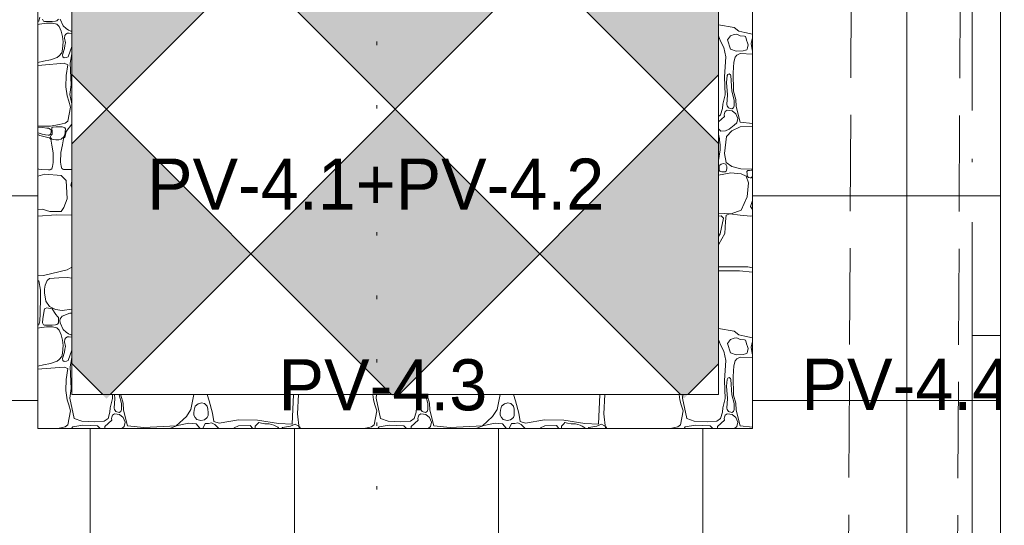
# Paper-space layout 'SA-902 Ruumi 103 siseviimistlused' of a CAD drawing. Header units: millimetres. Extents: x 15 to 415, y 5 to 292.
# Tile 49 of 71: x 215 to 244, y 98 to 112. Entities that reach past the tile are written whole.
import ezdxf
from ezdxf.xclip import XClip

# ---------------------------------------------------------------- set-up
doc = ezdxf.new("R2010")
doc.units = ezdxf.units.MM
doc.header["$MEASUREMENT"] = 0
doc.header["$XCLIPFRAME"] = 2
for name, pattern in [('Dense Dotted', [1.763889, 0, -1.763889]), ('Dot & Dashed', [6.702778, 3.527778, -1.763889, 0, -1.411111]), ('Hidden Line', [3.912222, 2.822222, -1.09])]:
    doc.linetypes.add(name, pattern=pattern)
for name, color, linetype in [('AR - Lõikejoon plaanis', 7, 'Continuous'), ('AR - Mööbel', 7, 'Continuous'), ('AR - Seinad SS.ol', 7, 'Continuous'), ('AR - Teljed', 7, 'Continuous'), ('SA - põrandaviimistlus', 7, 'Continuous'), ('SA - tähistused - põrandaviimistlus', 7, 'Continuous')]:
    doc.layers.add(name, color=color, linetype=linetype)
doc.styles.add('GENERATED_STYLE_3', font='txt')

# ---------------------------------------------------------------- blocks, each defined once
blk = doc.blocks.new('*X3')
at = {"layer": 'SA - põrandaviimistlus', "color": 254, "linetype": 'Continuous', "lineweight": 13}
for p, q in [((215.914, 112.406), (215.943, 112.411)), ((215.967, 112.326), (215.914, 112.314)), ((215.943, 112.411), (215.972, 112.531)), ((216.171, 112.354), (215.967, 112.326)), ((216.057, 112.474), (216.073, 112.432)), ((216.073, 112.432), (216.083, 112.408)), ((216.083, 112.408), (216.112, 112.403)), ((216.112, 112.403), (216.338, 112.403)), ((216.342, 112.351), (216.171, 112.354)), ((216.338, 112.403), (216.432, 112.411)), ((216.474, 112.322), (216.342, 112.351)), ((216.432, 112.411), (216.475, 112.421)), ((216.545, 112.254), (216.474, 112.322)), ((216.475, 112.421), (216.507, 112.445)), ((216.507, 112.445), (216.519, 112.465)), ((216.604, 112.117), (216.545, 112.254)), ((216.573, 112.467), (216.656, 112.275)), ((216.656, 112.275), (216.744, 112.199)), ((235.914, 112.305), (236.374, 112.227)), ((216.637, 111.957), (216.604, 112.117)), ((216.708, 111.99), (216.702, 111.913)), ((216.739, 112.033), (216.708, 111.99)), ((216.792, 112.055), (216.739, 112.033)), ((216.744, 112.199), (216.813, 112.145)), ((216.84, 112.061), (216.792, 112.055)), ((216.813, 112.145), (216.881, 112.12)), ((216.915, 112.053), (216.84, 112.061)), ((216.881, 112.12), (216.915, 112.117)), ((235.978, 111.822), (235.914, 111.98)), ((236.268, 111.983), (236.176, 111.866)), ((236.374, 112.019), (236.268, 111.983)), ((236.374, 112.227), (236.512, 112.118)), ((236.454, 112.025), (236.374, 112.019)), ((236.471, 112.017), (236.454, 112.025)), ((236.55, 111.983), (236.471, 112.017)), ((236.512, 112.118), (236.69, 112.076)), ((236.68, 111.968), (236.55, 111.983)), ((236.704, 111.956), (236.68, 111.968)), ((236.69, 112.076), (236.91, 112.026)), ((236.91, 112.026), (236.914, 112.026)), ((216.656, 111.805), (216.637, 111.957)), ((216.64, 111.584), (216.656, 111.805)), ((216.713, 111.699), (216.697, 111.613)), ((216.702, 111.913), (216.725, 111.773)), ((216.725, 111.773), (216.713, 111.699)), ((236.07, 111.636), (235.978, 111.822)), ((236.176, 111.866), (236.268, 111.589)), ((236.727, 111.901), (236.704, 111.956)), ((236.736, 111.854), (236.727, 111.901)), ((236.767, 111.773), (236.736, 111.854)), ((236.783, 111.713), (236.767, 111.773)), ((236.77, 111.629), (236.783, 111.713)), ((236.907, 111.889), (236.875, 111.757)), ((236.875, 111.757), (236.907, 111.567)), ((236.914, 111.892), (236.907, 111.889)), ((216.479, 111.342), (216.545, 111.389)), ((216.545, 111.389), (216.625, 111.479)), ((216.625, 111.479), (216.64, 111.584)), ((216.697, 111.613), (216.636, 111.425)), ((216.636, 111.425), (216.65, 111.361)), ((216.804, 111.364), (216.915, 111.669)), ((216.915, 111.45), (216.866, 111.178)), ((236.127, 111.364), (236.07, 111.636)), ((236.268, 111.589), (236.436, 111.532)), ((236.456, 111.413), (236.404, 111.354)), ((236.436, 111.532), (236.639, 111.544)), ((236.555, 111.458), (236.456, 111.413)), ((236.914, 111.438), (236.555, 111.458)), ((236.639, 111.544), (236.711, 111.557)), ((236.711, 111.557), (236.746, 111.57)), ((236.746, 111.57), (236.756, 111.589)), ((236.756, 111.589), (236.77, 111.629)), ((236.907, 111.567), (236.914, 111.564)), ((215.914, 111.193), (216.078, 111.234)), ((216.037, 111.116), (215.914, 111.112)), ((216.689, 111.173), (216.037, 111.116)), ((216.078, 111.234), (216.284, 111.279)), ((216.284, 111.279), (216.479, 111.342)), ((216.65, 111.361), (216.693, 111.338)), ((216.798, 111.132), (216.689, 111.173)), ((216.693, 111.338), (216.754, 111.341)), ((216.747, 110.811), (216.798, 111.132)), ((216.754, 111.341), (216.804, 111.364)), ((216.866, 111.178), (216.891, 110.546)), ((236.09, 110.772), (236.127, 111.364)), ((236.362, 111.205), (236.345, 110.893)), ((236.404, 111.354), (236.362, 111.205)), ((216.742, 110.486), (216.747, 110.811)), ((236.172, 110.811), (236.153, 110.61)), ((236.19, 110.846), (236.172, 110.811)), ((236.23, 110.861), (236.19, 110.846)), ((236.267, 110.835), (236.23, 110.861)), ((236.278, 110.811), (236.267, 110.835)), ((236.31, 110.357), (236.278, 110.811)), ((236.345, 110.893), (236.357, 110.351)), ((216.891, 110.546), (216.856, 110.261)), ((236.109, 110.247), (236.09, 110.772)), ((236.153, 110.61), (236.181, 110.244)), ((216.78, 110.214), (216.742, 110.486)), ((216.856, 110.261), (216.915, 109.981)), ((236.043, 109.977), (236.109, 110.247)), ((236.181, 110.244), (236.159, 109.968)), ((236.378, 110.096), (236.31, 110.357)), ((236.357, 110.351), (236.424, 110.113)), ((216.822, 110.062), (216.78, 110.214)), ((216.875, 109.882), (216.822, 110.062)), ((236.03, 109.848), (236.043, 109.977)), ((236.159, 109.968), (236.172, 109.922)), ((236.376, 109.922), (236.378, 110.096)), ((236.424, 110.113), (236.436, 109.907)), ((216.798, 109.479), (216.875, 109.882)), ((235.914, 109.617), (235.978, 109.662)), ((235.978, 109.662), (236.03, 109.848)), ((236.093, 109.701), (236.079, 109.659)), ((236.079, 109.659), (236.093, 109.61)), ((236.111, 109.755), (236.093, 109.701)), ((236.172, 109.795), (236.111, 109.755)), ((236.172, 109.922), (236.209, 109.871)), ((236.246, 109.786), (236.172, 109.795)), ((236.209, 109.871), (236.308, 109.84)), ((236.316, 109.775), (236.246, 109.786)), ((236.308, 109.84), (236.359, 109.866)), ((236.426, 109.692), (236.316, 109.775)), ((236.359, 109.866), (236.376, 109.922)), ((236.48, 109.552), (236.426, 109.692)), ((236.436, 109.907), (236.555, 109.444)), ((216.29, 109.325), (216.54, 109.375)), ((216.54, 109.375), (216.722, 109.419)), ((216.722, 109.419), (216.798, 109.479)), ((216.751, 109.17), (216.915, 109.384)), ((236.093, 109.61), (235.914, 109.451)), ((236.372, 109.353), (236.451, 109.431)), ((236.451, 109.431), (236.48, 109.552)), ((236.555, 109.444), (236.914, 109.407)), ((215.914, 109.325), (216.29, 109.325)), ((216.055, 109.285), (215.914, 109.284)), ((215.914, 109.132), (215.95, 109.121)), ((215.979, 109.058), (215.914, 109.08)), ((215.95, 109.121), (216.041, 109.097)), ((216.041, 109.097), (216.098, 109.087)), ((216.182, 109.273), (216.055, 109.285)), ((216.098, 109.087), (216.143, 109.072)), ((216.143, 109.072), (216.218, 109.065)), ((216.233, 109.265), (216.182, 109.273)), ((216.278, 109.243), (216.233, 109.265)), ((216.253, 109.068), (216.278, 109.08)), ((216.297, 109.226), (216.278, 109.243)), ((216.278, 109.08), (216.291, 109.096)), ((216.291, 109.096), (216.296, 109.119)), ((216.296, 109.119), (216.303, 109.153)), ((216.308, 109.204), (216.297, 109.226)), ((216.303, 109.153), (216.305, 109.179)), ((216.332, 109.097), (216.303, 109.062)), ((216.305, 109.179), (216.308, 109.204)), ((216.329, 109.285), (216.327, 109.247)), ((216.327, 109.247), (216.338, 109.186)), ((216.348, 109.303), (216.329, 109.285)), ((216.338, 109.186), (216.332, 109.097)), ((216.37, 109.3), (216.348, 109.303)), ((216.45, 109.306), (216.37, 109.3)), ((216.561, 109.311), (216.45, 109.306)), ((216.634, 109.304), (216.561, 109.311)), ((216.689, 109.285), (216.634, 109.304)), ((216.713, 109.282), (216.689, 109.285)), ((216.705, 109.065), (216.721, 109.165)), ((216.725, 109.255), (216.713, 109.282)), ((216.713, 108.991), (216.751, 109.17)), ((216.721, 109.165), (216.725, 109.255)), ((235.914, 109.25), (235.922, 109.238)), ((235.914, 109.09), (235.945, 108.96)), ((235.922, 109.238), (235.982, 109.181)), ((235.982, 109.181), (236.119, 109.191)), ((236.119, 109.191), (236.225, 109.24)), ((236.303, 109.191), (236.152, 109.021)), ((236.225, 109.24), (236.372, 109.353)), ((236.555, 109.308), (236.303, 109.191)), ((236.914, 109.327), (236.555, 109.308)), ((216.089, 109.024), (215.979, 109.058)), ((216.208, 108.993), (216.089, 109.024)), ((216.259, 108.983), (216.208, 108.993)), ((216.218, 109.065), (216.253, 109.068)), ((216.298, 108.95), (216.259, 108.983)), ((216.303, 109.062), (216.287, 109.023)), ((216.287, 109.023), (216.295, 108.98)), ((216.295, 108.98), (216.329, 108.95)), ((216.329, 108.766), (216.298, 108.95)), ((216.329, 108.95), (216.374, 108.937)), ((216.374, 108.937), (216.444, 108.93)), ((216.444, 108.93), (216.536, 108.932)), ((216.536, 108.932), (216.597, 108.95)), ((216.597, 108.95), (216.681, 109.016)), ((216.637, 108.777), (216.673, 108.96)), ((216.673, 108.96), (216.684, 108.988)), ((216.681, 109.016), (216.705, 109.065)), ((216.684, 108.988), (216.713, 108.991)), ((235.945, 108.96), (235.94, 108.922)), ((235.94, 108.922), (235.964, 108.781)), ((235.964, 108.781), (235.966, 108.633)), ((236.152, 109.021), (236.092, 108.528)), ((216.369, 108.545), (216.329, 108.766)), ((216.369, 108.257), (216.369, 108.545)), ((216.583, 108.268), (216.591, 108.557)), ((216.591, 108.557), (216.637, 108.777)), ((235.966, 108.633), (235.92, 108.324)), ((236.092, 108.528), (236.144, 108.263)), ((216.348, 108.14), (216.369, 108.257)), ((216.601, 108.151), (216.583, 108.268)), ((235.92, 108.324), (235.914, 108.302)), ((235.998, 108.217), (235.958, 108.181)), ((236.064, 108.232), (235.998, 108.217)), ((236.131, 108.216), (236.064, 108.232)), ((236.144, 108.181), (236.131, 108.216)), ((236.144, 108.263), (236.303, 108.141)), ((215.914, 108.072), (215.949, 108.068)), ((216.126, 107.916), (215.914, 107.857)), ((215.949, 108.068), (216.028, 108.053)), ((216.028, 108.053), (216.227, 108.05)), ((216.601, 107.881), (216.126, 107.916)), ((216.227, 108.05), (216.278, 108.044)), ((216.278, 108.044), (216.298, 108.057)), ((216.298, 108.057), (216.324, 108.077)), ((216.324, 108.077), (216.348, 108.14)), ((216.624, 108.088), (216.601, 108.151)), ((216.648, 108.067), (216.624, 108.088)), ((216.668, 108.053), (216.648, 108.067)), ((216.719, 108.058), (216.668, 108.053)), ((216.915, 108.056), (216.719, 108.058)), ((235.914, 107.888), (236.278, 107.963)), ((235.935, 108.14), (235.931, 108.076)), ((235.931, 108.076), (235.939, 108.027)), ((235.958, 108.181), (235.935, 108.14)), ((235.939, 108.027), (235.958, 108.005)), ((235.958, 108.005), (236.011, 107.987)), ((236.011, 107.987), (236.074, 107.986)), ((236.074, 107.986), (236.115, 107.99)), ((236.115, 107.99), (236.144, 108.005)), ((236.159, 108.143), (236.144, 108.181)), ((236.144, 108.005), (236.154, 108.038)), ((236.154, 108.038), (236.162, 108.09)), ((236.162, 108.09), (236.159, 108.143)), ((236.278, 107.963), (236.582, 107.926)), ((236.303, 108.141), (236.573, 108.077)), ((236.573, 108.077), (236.914, 108.067)), ((236.582, 107.926), (236.729, 107.859)), ((236.774, 108.027), (236.751, 107.993)), ((236.751, 107.993), (236.753, 107.926)), ((236.753, 107.926), (236.759, 107.874)), ((236.827, 108.023), (236.774, 108.027)), ((236.878, 108.034), (236.827, 108.023)), ((236.914, 108.032), (236.878, 108.034)), ((216.75, 107.733), (216.601, 107.881)), ((216.782, 107.2), (216.75, 107.733)), ((216.883, 107.599), (216.915, 107.713)), ((236.729, 107.859), (236.793, 107.668)), ((236.759, 107.874), (236.774, 107.837)), ((236.793, 107.668), (236.761, 107.252)), ((236.774, 107.837), (236.8, 107.818)), ((236.8, 107.818), (236.842, 107.809)), ((236.842, 107.809), (236.879, 107.815)), ((236.879, 107.815), (236.901, 107.837)), ((236.901, 107.837), (236.914, 107.865)), ((216.915, 107.522), (216.883, 107.599)), ((216.68, 106.945), (216.782, 107.2)), ((236.761, 107.252), (236.582, 106.858)), ((236.914, 107.143), (236.855, 106.975)), ((215.914, 106.882), (216.041, 106.893)), ((216.041, 106.893), (216.272, 106.819)), ((216.272, 106.819), (216.601, 106.826)), ((216.601, 106.826), (216.68, 106.945)), ((236.283, 106.759), (235.914, 106.774)), ((236.582, 106.858), (236.283, 106.759)), ((236.855, 106.975), (236.914, 106.885)), ((215.914, 106.684), (216.45, 106.727)), ((216.45, 106.727), (216.915, 106.713)), ((235.916, 106.69), (235.914, 106.689)), ((235.991, 106.7), (235.916, 106.69)), ((235.963, 106.17), (236.061, 106.626)), ((236.061, 106.626), (235.991, 106.7)), ((236.117, 106.531), (236.102, 106.18)), ((236.144, 106.712), (236.117, 106.531)), ((236.248, 106.752), (236.144, 106.712)), ((236.55, 106.712), (236.248, 106.752)), ((236.867, 106.682), (236.55, 106.712)), ((236.914, 106.697), (236.867, 106.682)), ((236.102, 106.18), (235.921, 105.863)), ((235.914, 106.09), (235.963, 106.17)), ((235.921, 105.863), (235.914, 105.854)), ((216.779, 105.11), (216.081, 104.947)), ((216.915, 105.185), (216.779, 105.11)), ((235.914, 105.197), (236.776, 105.199)), ((235.956, 105.082), (235.914, 105.081)), ((236.528, 105.085), (235.956, 105.082)), ((236.914, 105.042), (236.528, 105.085)), ((236.776, 105.199), (236.914, 105.172)), ((216.081, 104.947), (215.914, 104.955)), ((215.943, 104.785), (215.914, 104.797)), ((215.996, 104.518), (215.943, 104.785)), ((216.186, 104.798), (216.131, 104.662)), ((216.261, 104.857), (216.186, 104.798)), ((216.53, 104.874), (216.261, 104.857)), ((216.783, 104.883), (216.53, 104.874)), ((216.915, 104.871), (216.783, 104.883)), ((215.994, 104.32), (215.996, 104.518)), ((216.131, 104.662), (216.11, 104.541)), ((216.11, 104.541), (216.112, 104.439)), ((215.986, 103.818), (215.994, 104.32)), ((216.112, 104.439), (216.153, 104.188)), ((216.153, 104.188), (216.261, 104.037)), ((216.112, 103.965), (216.059, 103.682)), ((216.131, 103.978), (216.112, 103.965)), ((216.182, 103.992), (216.131, 103.978)), ((216.338, 103.965), (216.182, 103.992)), ((216.261, 104.037), (216.43, 103.951)), ((216.445, 103.805), (216.338, 103.965)), ((216.43, 103.951), (216.634, 103.918)), ((216.634, 103.918), (216.915, 103.952)), ((215.943, 103.497), (215.972, 103.618)), ((215.972, 103.618), (215.986, 103.818)), ((216.059, 103.682), (216.057, 103.56)), ((216.491, 103.741), (216.445, 103.805)), ((216.518, 103.709), (216.491, 103.741)), ((216.527, 103.649), (216.518, 103.709)), ((216.519, 103.551), (216.527, 103.649)), ((216.575, 103.674), (216.563, 103.62)), ((216.563, 103.62), (216.573, 103.553)), ((216.628, 103.755), (216.575, 103.674)), ((216.859, 103.839), (216.628, 103.755)), ((216.915, 103.842), (216.859, 103.839)), ((215.914, 103.492), (215.943, 103.497)), ((215.967, 103.412), (215.914, 103.4)), ((216.171, 103.44), (215.967, 103.412)), ((216.057, 103.56), (216.073, 103.518)), ((216.073, 103.518), (216.083, 103.494)), ((216.083, 103.494), (216.112, 103.489)), ((216.112, 103.489), (216.338, 103.489)), ((216.342, 103.437), (216.171, 103.44)), ((216.338, 103.489), (216.432, 103.497)), ((216.474, 103.408), (216.342, 103.437)), ((216.432, 103.497), (216.475, 103.507)), ((216.545, 103.34), (216.474, 103.408)), ((216.475, 103.507), (216.507, 103.531)), ((216.507, 103.531), (216.519, 103.551)), ((216.604, 103.203), (216.545, 103.34)), ((216.573, 103.553), (216.656, 103.361)), ((216.656, 103.361), (216.744, 103.285)), ((216.744, 103.285), (216.813, 103.231)), ((235.914, 103.391), (236.374, 103.313)), ((236.374, 103.313), (236.512, 103.204)), ((216.637, 103.043), (216.604, 103.203)), ((216.656, 102.891), (216.637, 103.043)), ((216.708, 103.076), (216.702, 102.999)), ((216.702, 102.999), (216.725, 102.859)), ((216.739, 103.119), (216.708, 103.076)), ((216.792, 103.141), (216.739, 103.119)), ((216.84, 103.147), (216.792, 103.141)), ((216.813, 103.231), (216.881, 103.206)), ((216.915, 103.139), (216.84, 103.147)), ((216.881, 103.206), (216.915, 103.203)), ((235.978, 102.908), (235.914, 103.066)), ((236.268, 103.069), (236.176, 102.952)), ((236.374, 103.105), (236.268, 103.069)), ((236.454, 103.111), (236.374, 103.105)), ((236.471, 103.103), (236.454, 103.111)), ((236.55, 103.069), (236.471, 103.103)), ((236.512, 103.204), (236.69, 103.162)), ((236.68, 103.054), (236.55, 103.069)), ((236.704, 103.042), (236.68, 103.054)), ((236.69, 103.162), (236.91, 103.112)), ((236.727, 102.987), (236.704, 103.042)), ((236.91, 103.112), (236.914, 103.112)), ((216.64, 102.67), (216.656, 102.891)), ((216.713, 102.785), (216.697, 102.699)), ((216.725, 102.859), (216.713, 102.785)), ((216.804, 102.45), (216.915, 102.755)), ((236.07, 102.722), (235.978, 102.908)), ((236.127, 102.45), (236.07, 102.722)), ((236.176, 102.952), (236.268, 102.675)), ((236.736, 102.94), (236.727, 102.987)), ((236.767, 102.859), (236.736, 102.94)), ((236.756, 102.675), (236.77, 102.715)), ((236.783, 102.799), (236.767, 102.859)), ((236.77, 102.715), (236.783, 102.799)), ((236.907, 102.975), (236.875, 102.843)), ((236.875, 102.843), (236.907, 102.653)), ((236.914, 102.979), (236.907, 102.975)), ((216.284, 102.365), (216.479, 102.428)), ((216.479, 102.428), (216.545, 102.475)), ((216.545, 102.475), (216.625, 102.565)), ((216.625, 102.565), (216.64, 102.67)), ((216.697, 102.699), (216.636, 102.511)), ((216.636, 102.511), (216.65, 102.447)), ((216.65, 102.447), (216.693, 102.424)), ((216.693, 102.424), (216.754, 102.427)), ((216.754, 102.427), (216.804, 102.45)), ((216.915, 102.536), (216.866, 102.264)), ((236.09, 101.858), (236.127, 102.45)), ((236.268, 102.675), (236.436, 102.618)), ((236.404, 102.44), (236.362, 102.291)), ((236.456, 102.499), (236.404, 102.44)), ((236.436, 102.618), (236.639, 102.63)), ((236.555, 102.544), (236.456, 102.499)), ((236.914, 102.524), (236.555, 102.544)), ((236.639, 102.63), (236.711, 102.643)), ((236.711, 102.643), (236.746, 102.656)), ((236.746, 102.656), (236.756, 102.675)), ((236.907, 102.653), (236.914, 102.65)), ((215.914, 102.279), (216.078, 102.32)), ((216.037, 102.202), (215.914, 102.198)), ((216.689, 102.259), (216.037, 102.202)), ((216.078, 102.32), (216.284, 102.365)), ((216.798, 102.218), (216.689, 102.259)), ((216.747, 101.897), (216.798, 102.218)), ((216.866, 102.264), (216.891, 101.632)), ((236.362, 102.291), (236.345, 101.979)), ((216.742, 101.572), (216.747, 101.897)), ((236.109, 101.333), (236.09, 101.858)), ((236.172, 101.897), (236.153, 101.696)), ((236.19, 101.932), (236.172, 101.897)), ((236.23, 101.947), (236.19, 101.932)), ((236.267, 101.921), (236.23, 101.947)), ((236.278, 101.897), (236.267, 101.921)), ((236.31, 101.443), (236.278, 101.897)), ((236.345, 101.979), (236.357, 101.437)), ((216.78, 101.3), (216.742, 101.572)), ((216.891, 101.632), (216.856, 101.347)), ((236.153, 101.696), (236.181, 101.331)), ((216.822, 101.148), (216.78, 101.3)), ((216.856, 101.347), (216.982, 100.748)), ((218.043, 101.063), (218.109, 101.333)), ((218.109, 101.333), (218.105, 101.453)), ((218.181, 101.331), (218.159, 101.055)), ((218.171, 101.453), (218.181, 101.331)), ((218.31, 101.443), (218.309, 101.453)), ((218.378, 101.183), (218.31, 101.443)), ((218.357, 101.453), (218.357, 101.437)), ((218.357, 101.437), (218.424, 101.199)), ((220.413, 101.008), (220.501, 101.453)), ((220.894, 101.453), (220.948, 101.263)), ((220.948, 101.263), (221.052, 100.907)), ((223.39, 100.58), (223.424, 101.453)), ((223.572, 101.453), (223.545, 100.888)), ((225.78, 101.3), (225.759, 101.453)), ((225.822, 101.148), (225.78, 101.3)), ((225.869, 101.453), (225.856, 101.347)), ((225.856, 101.347), (225.982, 100.748)), ((227.043, 101.063), (227.109, 101.333)), ((227.109, 101.333), (227.105, 101.453)), ((227.181, 101.331), (227.159, 101.055)), ((227.171, 101.453), (227.181, 101.331)), ((227.31, 101.443), (227.309, 101.453)), ((227.378, 101.183), (227.31, 101.443)), ((227.357, 101.453), (227.357, 101.437)), ((227.357, 101.437), (227.424, 101.199)), ((229.413, 101.008), (229.501, 101.453)), ((229.894, 101.453), (229.948, 101.263)), ((229.948, 101.263), (230.052, 100.907)), ((232.39, 100.58), (232.424, 101.453)), ((232.572, 101.453), (232.545, 100.888)), ((234.78, 101.3), (234.759, 101.453)), ((234.822, 101.148), (234.78, 101.3)), ((234.869, 101.453), (234.856, 101.347)), ((234.856, 101.347), (234.982, 100.748)), ((236.043, 101.063), (236.109, 101.333)), ((236.181, 101.331), (236.159, 101.055)), ((236.378, 101.183), (236.31, 101.443)), ((236.357, 101.437), (236.424, 101.199)), ((216.798, 100.565), (216.875, 100.968)), ((216.875, 100.968), (216.822, 101.148)), ((218.03, 100.934), (218.043, 101.063)), ((218.159, 101.055), (218.172, 101.008)), ((218.172, 101.008), (218.209, 100.957)), ((218.359, 100.952), (218.376, 101.008)), ((218.376, 101.008), (218.378, 101.183)), ((218.424, 101.199), (218.436, 100.993)), ((218.436, 100.993), (218.555, 100.53)), ((220.279, 100.808), (220.413, 101.008)), ((220.51, 100.99), (220.498, 100.917)), ((220.538, 101.107), (220.51, 100.99)), ((220.626, 101.178), (220.538, 101.107)), ((220.728, 101.207), (220.626, 101.178)), ((220.81, 101.183), (220.728, 101.207)), ((220.89, 101.107), (220.81, 101.183)), ((220.913, 101.021), (220.89, 101.107)), ((220.916, 100.927), (220.913, 101.021)), ((225.798, 100.565), (225.875, 100.968)), ((225.875, 100.968), (225.822, 101.148)), ((227.03, 100.934), (227.043, 101.063)), ((227.159, 101.055), (227.172, 101.008)), ((227.172, 101.008), (227.209, 100.957)), ((227.359, 100.952), (227.376, 101.008)), ((227.376, 101.008), (227.378, 101.183)), ((227.424, 101.199), (227.436, 100.993)), ((227.436, 100.993), (227.555, 100.53)), ((229.279, 100.808), (229.413, 101.008)), ((229.51, 100.99), (229.498, 100.917)), ((229.538, 101.107), (229.51, 100.99)), ((229.626, 101.178), (229.538, 101.107)), ((229.728, 101.207), (229.626, 101.178)), ((229.81, 101.183), (229.728, 101.207)), ((229.89, 101.107), (229.81, 101.183)), ((229.913, 101.021), (229.89, 101.107)), ((229.916, 100.927), (229.913, 101.021)), ((234.798, 100.565), (234.875, 100.968)), ((234.875, 100.968), (234.822, 101.148)), ((236.03, 100.934), (236.043, 101.063)), ((236.159, 101.055), (236.172, 101.008)), ((236.172, 101.008), (236.209, 100.957)), ((236.359, 100.952), (236.376, 101.008)), ((236.376, 101.008), (236.378, 101.183)), ((236.424, 101.199), (236.436, 100.993)), ((236.436, 100.993), (236.555, 100.53)), ((216.982, 100.748), (217.205, 100.671)), ((217.869, 100.671), (217.978, 100.748)), ((218.093, 100.696), (217.885, 100.512)), ((217.978, 100.748), (218.03, 100.934)), ((218.093, 100.787), (218.079, 100.745)), ((218.079, 100.745), (218.093, 100.696)), ((218.111, 100.842), (218.093, 100.787)), ((218.172, 100.881), (218.111, 100.842)), ((218.246, 100.872), (218.172, 100.881)), ((218.209, 100.957), (218.308, 100.926)), ((218.316, 100.861), (218.246, 100.872)), ((218.308, 100.926), (218.359, 100.952)), ((218.426, 100.778), (218.316, 100.861)), ((218.48, 100.638), (218.426, 100.778)), ((219.983, 100.53), (220.279, 100.808)), ((220.498, 100.917), (220.497, 100.843)), ((220.497, 100.843), (220.538, 100.775)), ((220.538, 100.775), (220.59, 100.719)), ((220.59, 100.719), (220.702, 100.692)), ((220.702, 100.692), (220.808, 100.712)), ((220.808, 100.712), (220.89, 100.775)), ((220.89, 100.775), (220.916, 100.837)), ((220.916, 100.837), (220.916, 100.927)), ((221.052, 100.907), (221.087, 100.661)), ((221.243, 100.609), (221.807, 100.713)), ((221.807, 100.713), (222.37, 100.694)), ((222.37, 100.694), (222.991, 100.599)), ((223.545, 100.888), (223.598, 100.452)), ((225.982, 100.748), (226.205, 100.671)), ((226.869, 100.671), (226.978, 100.748)), ((227.093, 100.696), (226.885, 100.512)), ((226.978, 100.748), (227.03, 100.934)), ((227.093, 100.787), (227.079, 100.745)), ((227.079, 100.745), (227.093, 100.696)), ((227.111, 100.842), (227.093, 100.787)), ((227.172, 100.881), (227.111, 100.842)), ((227.246, 100.872), (227.172, 100.881)), ((227.209, 100.957), (227.308, 100.926)), ((227.316, 100.861), (227.246, 100.872)), ((227.308, 100.926), (227.359, 100.952)), ((227.426, 100.778), (227.316, 100.861)), ((227.48, 100.638), (227.426, 100.778)), ((228.983, 100.53), (229.279, 100.808)), ((229.498, 100.917), (229.497, 100.843)), ((229.497, 100.843), (229.538, 100.775)), ((229.538, 100.775), (229.59, 100.719)), ((229.59, 100.719), (229.702, 100.692)), ((229.702, 100.692), (229.808, 100.712)), ((229.808, 100.712), (229.89, 100.775)), ((229.89, 100.775), (229.916, 100.837)), ((229.916, 100.837), (229.916, 100.927)), ((230.052, 100.907), (230.087, 100.661)), ((230.243, 100.609), (230.807, 100.713)), ((230.807, 100.713), (231.37, 100.694)), ((231.37, 100.694), (231.991, 100.599)), ((232.545, 100.888), (232.598, 100.452)), ((234.982, 100.748), (235.205, 100.671)), ((235.869, 100.671), (235.978, 100.748)), ((236.093, 100.696), (235.885, 100.512)), ((235.978, 100.748), (236.03, 100.934)), ((236.093, 100.787), (236.079, 100.745)), ((236.079, 100.745), (236.093, 100.696)), ((236.111, 100.842), (236.093, 100.787)), ((236.172, 100.881), (236.111, 100.842)), ((236.246, 100.872), (236.172, 100.881)), ((236.209, 100.957), (236.308, 100.926)), ((236.316, 100.861), (236.246, 100.872)), ((236.308, 100.926), (236.359, 100.952)), ((236.426, 100.778), (236.316, 100.861)), ((236.48, 100.638), (236.426, 100.778)), ((216.496, 100.452), (216.54, 100.461)), ((216.54, 100.461), (216.722, 100.505)), ((216.722, 100.505), (216.798, 100.565)), ((216.902, 100.452), (216.94, 100.503)), ((216.94, 100.503), (217.24, 100.55)), ((217.205, 100.671), (217.582, 100.649)), ((217.24, 100.55), (217.671, 100.53)), ((217.582, 100.649), (217.869, 100.671)), ((217.671, 100.53), (217.749, 100.452)), ((217.885, 100.512), (217.882, 100.452)), ((218.385, 100.452), (218.451, 100.517)), ((218.451, 100.517), (218.48, 100.638)), ((218.555, 100.53), (219.028, 100.481)), ((219.028, 100.481), (219.983, 100.53)), ((219.818, 100.461), (219.817, 100.452)), ((220.024, 100.543), (219.818, 100.461)), ((220.353, 100.612), (220.024, 100.543)), ((220.564, 100.595), (220.353, 100.612)), ((220.675, 100.466), (220.564, 100.595)), ((220.675, 100.452), (220.675, 100.466)), ((220.776, 100.478), (220.775, 100.452)), ((220.832, 100.602), (220.776, 100.478)), ((220.929, 100.599), (220.832, 100.602)), ((221.015, 100.621), (220.929, 100.599)), ((221.119, 100.57), (221.015, 100.621)), ((221.087, 100.661), (221.243, 100.609)), ((221.236, 100.452), (221.119, 100.57)), ((221.683, 100.473), (221.671, 100.452)), ((221.812, 100.528), (221.683, 100.473)), ((222.159, 100.543), (221.812, 100.528)), ((222.228, 100.452), (222.159, 100.543)), ((222.37, 100.592), (222.3, 100.521)), ((222.3, 100.521), (222.306, 100.452)), ((222.405, 100.626), (222.37, 100.592)), ((222.483, 100.608), (222.405, 100.626)), ((222.59, 100.59), (222.483, 100.608)), ((222.711, 100.592), (222.59, 100.59)), ((222.848, 100.556), (222.711, 100.592)), ((222.907, 100.523), (222.848, 100.556)), ((222.963, 100.496), (222.907, 100.523)), ((222.984, 100.473), (222.963, 100.496)), ((222.984, 100.452), (222.984, 100.473)), ((222.991, 100.599), (223.39, 100.58)), ((223.085, 100.452), (223.102, 100.487)), ((223.102, 100.487), (223.344, 100.523)), ((223.344, 100.523), (223.474, 100.577)), ((223.474, 100.577), (223.618, 100.505)), ((223.618, 100.505), (223.635, 100.452)), ((225.496, 100.452), (225.54, 100.461)), ((225.54, 100.461), (225.722, 100.505)), ((225.722, 100.505), (225.798, 100.565)), ((225.902, 100.452), (225.94, 100.503)), ((225.94, 100.503), (226.24, 100.55)), ((226.205, 100.671), (226.582, 100.649)), ((226.24, 100.55), (226.671, 100.53)), ((226.582, 100.649), (226.869, 100.671)), ((226.671, 100.53), (226.749, 100.452)), ((226.885, 100.512), (226.882, 100.452)), ((227.385, 100.452), (227.451, 100.517)), ((227.451, 100.517), (227.48, 100.638)), ((227.555, 100.53), (228.028, 100.481)), ((228.028, 100.481), (228.983, 100.53)), ((228.818, 100.461), (228.817, 100.452)), ((229.024, 100.543), (228.818, 100.461)), ((229.353, 100.612), (229.024, 100.543)), ((229.564, 100.595), (229.353, 100.612)), ((229.675, 100.466), (229.564, 100.595)), ((229.675, 100.452), (229.675, 100.466)), ((229.776, 100.478), (229.775, 100.452)), ((229.832, 100.602), (229.776, 100.478)), ((229.929, 100.599), (229.832, 100.602)), ((230.015, 100.621), (229.929, 100.599)), ((230.119, 100.57), (230.015, 100.621)), ((230.087, 100.661), (230.243, 100.609)), ((230.236, 100.452), (230.119, 100.57)), ((230.683, 100.473), (230.671, 100.452)), ((230.812, 100.528), (230.683, 100.473)), ((231.159, 100.543), (230.812, 100.528)), ((231.228, 100.452), (231.159, 100.543)), ((231.37, 100.592), (231.3, 100.521)), ((231.3, 100.521), (231.306, 100.452)), ((231.405, 100.626), (231.37, 100.592)), ((231.483, 100.608), (231.405, 100.626)), ((231.59, 100.59), (231.483, 100.608)), ((231.711, 100.592), (231.59, 100.59)), ((231.848, 100.556), (231.711, 100.592)), ((231.907, 100.523), (231.848, 100.556)), ((231.963, 100.496), (231.907, 100.523)), ((231.984, 100.473), (231.963, 100.496)), ((231.984, 100.452), (231.984, 100.473)), ((231.991, 100.599), (232.39, 100.58)), ((232.085, 100.452), (232.102, 100.487)), ((232.102, 100.487), (232.344, 100.523)), ((232.344, 100.523), (232.474, 100.577)), ((232.474, 100.577), (232.618, 100.505)), ((232.618, 100.505), (232.635, 100.452)), ((234.496, 100.452), (234.54, 100.461)), ((234.54, 100.461), (234.722, 100.505)), ((234.722, 100.505), (234.798, 100.565)), ((234.902, 100.452), (234.94, 100.503)), ((234.94, 100.503), (235.24, 100.55)), ((235.205, 100.671), (235.582, 100.649)), ((235.24, 100.55), (235.671, 100.53)), ((235.582, 100.649), (235.869, 100.671)), ((235.671, 100.53), (235.749, 100.452)), ((235.885, 100.512), (235.882, 100.452)), ((236.385, 100.452), (236.451, 100.517)), ((236.451, 100.517), (236.48, 100.638)), ((236.555, 100.53), (236.914, 100.493))]:
    blk.add_line(p, q, dxfattribs=at)
for p in [(236.907, 111.889), (216.298, 108.057), (216.298, 108.057), (216.648, 108.067), (216.648, 108.067), (236.907, 102.975)]:
    blk.add_point(p, dxfattribs=at)
blk = doc.blocks.new('Drawing_1_1', base_point=(61.449, 53.275))
at = {"layer": 'SA - põrandaviimistlus', "linetype": 'Continuous', "lineweight": 13}
h = blk.add_hatch(dxfattribs=at)
h.set_pattern_fill('Grid_600x600_0001', color=254, style=0, pattern_type=2)
h.set_pattern_definition([(0, (61.449, 53.2755), (0, 6), []), (90, (61.449, 53.2755), (-6, 0), [])])
h.paths.add_polyline_path([(105.721, 218.244), (105.386, 198.526), (106.736, 198.516), (106.695, 195.537), (108.166, 195.537), (108.166, 192.767), (134.015, 192.767), (134.015, 195.537), (134.304, 195.537), (134.3, 197.881), (142.202, 197.893), (142.23, 199.986), (149.429, 199.89), (149.404, 196.959), (152.262, 196.963), (152.267, 193.163), (188.583, 193.218), (188.577, 197.018), (193.466, 197.026), (193.466, 198.218), (199.166, 198.218), (199.166, 197.034), (214.276, 197.057), (214.287, 189.857), (213.642, 189.856), (213.261, 163.413), (213.958, 163.415), (213.978, 157.565), (211.724, 157.584), (211.333, 131.191), (212.783, 131.169), (212.78, 130.925), (213.902, 130.927), (213.914, 125.227), (190.819, 125.196), (190.815, 127.844), (145.517, 127.784), (145.519, 125.137), (140.626, 125.13), (140.59, 115.843), (138.333, 115.852), (138.179, 76.16), (140.436, 76.151), (140.419, 64.848), (197.715, 64.938), (197.754, 97.452), (212.734, 97.416), (212.689, 96.617), (213.675, 96.614), (213.665, 92.64), (238.665, 92.58), (238.675, 96.554), (243.295, 96.543), (244.201, 96.541), (244.201, 125.294), (238.914, 125.283), (238.901, 130.983), (240.061, 130.985), (240.061, 131.185), (242.964, 131.15), (242.962, 130.992), (244.201, 130.994), (244.201, 189.903), (243.683, 189.902), (243.288, 157.625), (239.687, 157.654), (239.666, 163.504), (240.46, 163.507), (240.783, 189.897), (240.067, 189.896), (240.056, 197.096), (244.201, 197.103), (244.201, 199.036), (201.166, 199.036), (201.166, 212.446), (209.761, 212.446, -0.068715), (209.037, 214.423), (199.166, 214.446), (199.166, 211.518), (193.466, 211.518), (193.425, 233.349), (149.874, 233.347), (149.792, 227.137), (142.592, 227.233), (142.704, 235.586), (114.929, 235.586), (114.929, 218.186), (107.051, 218.186)])
h.paths.add_polyline_path([(145.626, 67.938), (145.626, 122.227), (205.909, 122.227), (205.909, 100.452), (190.757, 100.452), (190.757, 67.938)], flags=0)
h.paths.add_polyline_path([(215.914, 134.278), (215.914, 189.096), (236.914, 189.096), (236.914, 134.278)], flags=0)
h.paths.add_polyline_path([(215.914, 100.452), (215.914, 122.227), (236.914, 122.227), (236.914, 100.452)], flags=0)
h = blk.add_hatch(dxfattribs=at)
h.set_pattern_fill('Grid_600x600_Diagonal_0001', color=254, style=0, pattern_type=2)
h.set_pattern_definition([(45, (226.415, 135.28), (-4.2426, 4.2426), []), (135, (226.415, 135.28), (4.2426, 4.2426), [])])
h.paths.add_polyline_path([(216.915, 121.223), (216.915, 101.453), (235.914, 101.453), (235.914, 121.223)])
for points in [[(217.93, 109.816), (222.172, 114.058), (217.93, 118.301), (216.915, 117.287), (216.915, 110.83)], [(226.415, 109.816), (230.658, 114.058), (226.415, 118.301), (222.172, 114.058)], [(234.9, 109.816), (235.914, 110.83), (235.914, 117.287), (234.9, 118.301), (230.658, 114.058)], [(217.93, 101.33), (222.172, 105.573), (217.93, 109.816), (216.915, 108.801), (216.915, 102.345)], [(226.415, 101.33), (230.658, 105.573), (226.415, 109.816), (222.172, 105.573)], [(234.9, 101.33), (235.914, 102.345), (235.914, 108.801), (234.9, 109.816), (230.658, 105.573)]]:
    blk.add_hatch(color=8, dxfattribs=at).paths.add_polyline_path(points)
at = {"layer": 'AR - Lõikejoon plaanis', "color": 7, "linetype": 'Dense Dotted', "lineweight": 9}
blk.add_line((225.874, 39.019), (225.874, 284), dxfattribs=at)
at = {"layer": 'AR - Mööbel', "color": 251, "linetype": 'Continuous', "lineweight": 13}
for p, q in [((243.364, 103.186), (244.201, 103.186)), ((243.364, 96.686), (243.364, 103.186))]:
    blk.add_line(p, q, dxfattribs=at)
at = {"layer": 'AR - Seinad SS.ol', "color": 5, "linetype": 'Hidden Line', "lineweight": 13}
for p, q in [((239.878, 125.307), (239.737, 96.56)), ((243.078, 125.292), (242.937, 96.544))]:
    blk.add_line(p, q, dxfattribs=at)
at = {"layer": 'AR - Teljed', "color": 251, "linetype": 'Dot & Dashed', "lineweight": 13}
blk.add_line((243.364, 48.559), (243.364, 266.378), dxfattribs=at)
at = {"layer": 'SA - põrandaviimistlus', "color": 252, "linetype": 'Continuous', "lineweight": 13, "flags": 128}
for points in [[(215.914, 122.227), (236.914, 122.227), (236.914, 100.452), (215.914, 100.452)], [(215.914, 122.227), (215.914, 100.452), (236.914, 100.452), (236.914, 122.227)], [(216.915, 121.223), (235.914, 121.223), (235.914, 101.453), (216.915, 101.453)], [(216.915, 121.223), (216.915, 101.453), (235.914, 101.453), (235.914, 121.223)]]:
    blk.add_lwpolyline(points, close=True, dxfattribs=at)
at = {"layer": 'AR - Seinad SS.ol', "color": 7, "linetype": 'Continuous', "lineweight": 13}
blk.add_blockref('*X3', (0, 0), dxfattribs=at)
at = {"layer": 'SA - tähistused - põrandaviimistlus', "color": 214, "linetype": 'Continuous', "lineweight": 15, "char_height": 1.5, "attachment_point": 1, "style": 'GENERATED_STYLE_3'}
for s, insert in [('{\\A1;PV-4.1+PV-4.2{\\A1;\\H0.66000x;\\S^  ;}{\\A1;\\H0.66000x;\\S^  ;} }', (219.124, 108.377)), ('{\\A1;PV-4.3{\\A1;\\H0.66000x;\\S^  ;}{\\A1;\\H0.66000x;\\S^  ;} }', (222.988, 102.487)), ('{\\A1;PV-4.4{\\A1;\\H0.66000x;\\S^  ;}{\\A1;\\H0.66000x;\\S^  ;} }', (238.354, 102.5))]:
    blk.add_mtext(s, dxfattribs=dict(at, insert=insert))

psp = doc.layouts.new('SA-902 Ruumi 103 siseviimistlused')

# ---------------------------------------------------------------- block references
at = {"color": 7, "linetype": 'Continuous', "lineweight": 13}
ref = psp.add_blockref('Drawing_1_1', (61.449, 53.275), dxfattribs=at)
XClip(ref).set_block_clipping_path([(24.1555726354, 26.0866641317), (244.2005401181, 283.9995795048)])

doc.saveas('drawing.dxf')
